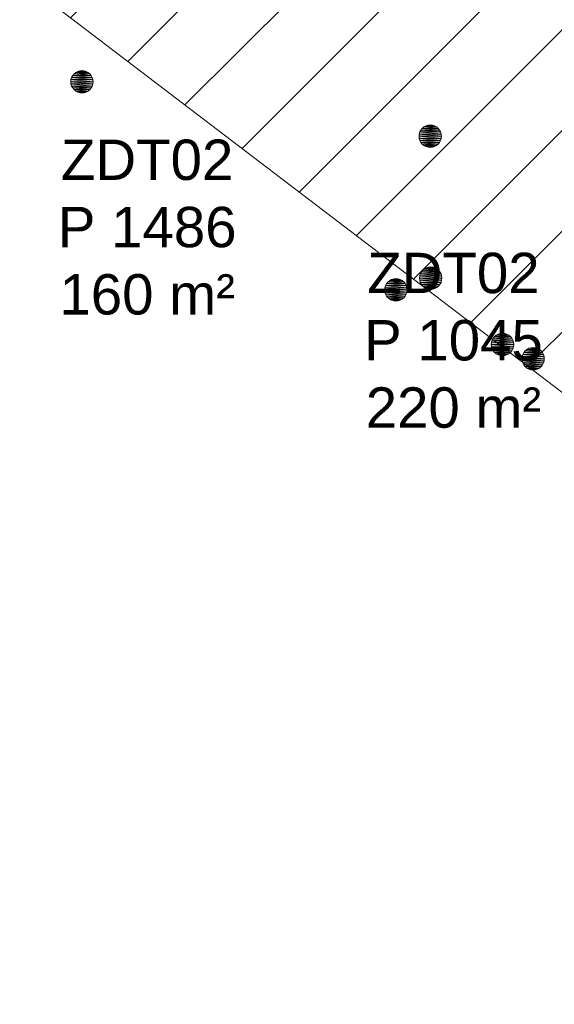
# Model space of a CAD drawing. Header units: metres. Extents: x 102852 to 106916, y 385458 to 392749.
# Tile 5 of 59: x 104783 to 104795, y 388085 to 388107. Entities that reach past the tile are written whole.
import ezdxf

# ---------------------------------------------------------------- set-up
doc = ezdxf.new("R2010")
doc.units = ezdxf.units.M
for name, color, linetype, lineweight in [('0-BEPLANTING', 14, 'Continuous', 30), ('B-WE-KG-GRENS-T18', 10, 'Continuous', 13), ('Bomen', 84, 'Continuous', 0), ('N-WE-IE-TERREINAFSCHEIDING_KUNSTMATIG_HEKWERK-G', 6, 'Continuous', 0), ('X-XX-AL-VERWIJZING-G', 7, 'Continuous', 13)]:
    doc.layers.add(name, color=color, linetype=linetype, lineweight=lineweight)
doc.styles.add('NLCS-ISO-T25', font='NLCS-ISO.ttf')

# ---------------------------------------------------------------- blocks, each defined once
blk = doc.blocks.new('kadata_1')
at = {"layer": 'B-WE-KG-GRENS-T18', "char_height": 0.9, "attachment_point": 5, "style": 'NLCS-ISO-T25'}
for s, insert in [('\\fArial|b0|i0|c00|p39;ZDT02\\PP 1486\\P160 m²', (104785.907, 388102.119)), ('\\fArial|b0|i0|c00|p39;ZDT02\\PP 1045\\P220 m²', (104792.735, 388099.595))]:
    blk.add_mtext(s, dxfattribs=dict(at, insert=insert))
blk = doc.blocks.new('kadata_2')
at = {"layer": 'B-WE-KG-GRENS-T18', "char_height": 0.9, "attachment_point": 5, "style": 'NLCS-ISO-T25'}
for s, insert in [('\\fArial|b0|i0|c00|p39;ZDT02\\PP 1486\\P160 m²', (104785.907, 388102.119)), ('\\fArial|b0|i0|c00|p39;ZDT02\\PP 1045\\P220 m²', (104792.735, 388099.595))]:
    blk.add_mtext(s, dxfattribs=dict(at, insert=insert))
blk = doc.blocks.new('MPOLYGON_289')
at = {"layer": 'Bomen', "flags": 128}
for points in [[(104791.986, 388104.245), (104791.972, 388104.198), (104792.462, 388104.198)], [(104792.009, 388104.288), (104791.986, 388104.245), (104792.448, 388104.245)], [(104791.986, 388104.245), (104792.448, 388104.245), (104792.462, 388104.198)], [(104792.04, 388104.326), (104792.009, 388104.288), (104792.425, 388104.288)], [(104792.009, 388104.288), (104792.425, 388104.288), (104792.448, 388104.245)], [(104792.078, 388104.357), (104792.04, 388104.326), (104792.394, 388104.326)], [(104792.04, 388104.326), (104792.394, 388104.326), (104792.425, 388104.288)], [(104792.121, 388104.38), (104792.078, 388104.357), (104792.356, 388104.357)], [(104792.078, 388104.357), (104792.356, 388104.357), (104792.394, 388104.326)], [(104792.168, 388104.395), (104792.121, 388104.38), (104792.312, 388104.38)], [(104792.121, 388104.38), (104792.312, 388104.38), (104792.356, 388104.357)], [(104792.217, 388104.399), (104792.168, 388104.395), (104792.266, 388104.395)], [(104792.168, 388104.395), (104792.266, 388104.395), (104792.312, 388104.38)], [(104791.972, 388104.198), (104791.967, 388104.149), (104792.467, 388104.149)], [(104791.967, 388104.149), (104791.972, 388104.101), (104792.462, 388104.101)], [(104791.967, 388104.149), (104792.467, 388104.149), (104792.462, 388104.101)], [(104791.972, 388104.198), (104792.462, 388104.198), (104792.467, 388104.149)], [(104791.972, 388104.101), (104791.986, 388104.054), (104792.448, 388104.054)], [(104791.972, 388104.101), (104792.462, 388104.101), (104792.448, 388104.054)], [(104791.986, 388104.054), (104792.009, 388104.011), (104792.425, 388104.011)], [(104791.986, 388104.054), (104792.448, 388104.054), (104792.425, 388104.011)], [(104792.009, 388104.011), (104792.04, 388103.973), (104792.394, 388103.973)], [(104792.009, 388104.011), (104792.425, 388104.011), (104792.394, 388103.973)], [(104792.04, 388103.973), (104792.078, 388103.942), (104792.356, 388103.942)], [(104792.04, 388103.973), (104792.394, 388103.973), (104792.356, 388103.942)], [(104792.078, 388103.942), (104792.121, 388103.918), (104792.312, 388103.918)], [(104792.078, 388103.942), (104792.356, 388103.942), (104792.312, 388103.918)], [(104792.121, 388103.918), (104792.168, 388103.904), (104792.266, 388103.904)], [(104792.121, 388103.918), (104792.312, 388103.918), (104792.266, 388103.904)], [(104792.168, 388103.904), (104792.266, 388103.904), (104792.217, 388103.899)]]:
    blk.add_lwpolyline(points, close=True, dxfattribs=at)
at = {"layer": 'Bomen', "color": 74, "true_color": 0x55aa00, "flags": 128}
for points in [[(104791.972, 388104.198), (104791.986, 388104.245)], [(104791.986, 388104.245), (104792.009, 388104.288)], [(104792.009, 388104.288), (104792.04, 388104.326)], [(104792.04, 388104.326), (104792.078, 388104.357)], [(104792.078, 388104.357), (104792.121, 388104.38)], [(104792.121, 388104.38), (104792.168, 388104.395)], [(104792.168, 388104.395), (104792.217, 388104.399)], [(104792.217, 388104.399), (104792.266, 388104.395)], [(104792.266, 388104.395), (104792.312, 388104.38)], [(104792.312, 388104.38), (104792.356, 388104.357)], [(104792.356, 388104.357), (104792.394, 388104.326)], [(104792.394, 388104.326), (104792.425, 388104.288)], [(104792.425, 388104.288), (104792.448, 388104.245)], [(104792.448, 388104.245), (104792.462, 388104.198)], [(104791.967, 388104.149), (104791.972, 388104.198)], [(104791.972, 388104.101), (104791.967, 388104.149)], [(104791.986, 388104.054), (104791.972, 388104.101)], [(104792.009, 388104.011), (104791.986, 388104.054)], [(104792.04, 388103.973), (104792.009, 388104.011)], [(104792.425, 388104.011), (104792.394, 388103.973)], [(104792.448, 388104.054), (104792.425, 388104.011)], [(104792.462, 388104.101), (104792.448, 388104.054)], [(104792.462, 388104.198), (104792.467, 388104.149)], [(104792.467, 388104.149), (104792.462, 388104.101)], [(104792.078, 388103.942), (104792.04, 388103.973)], [(104792.121, 388103.918), (104792.078, 388103.942)], [(104792.168, 388103.904), (104792.121, 388103.918)], [(104792.217, 388103.899), (104792.168, 388103.904)], [(104792.266, 388103.904), (104792.217, 388103.899)], [(104792.312, 388103.918), (104792.266, 388103.904)], [(104792.356, 388103.942), (104792.312, 388103.918)], [(104792.394, 388103.973), (104792.356, 388103.942)]]:
    blk.add_lwpolyline(points, dxfattribs=at)
at = {"layer": 'Bomen'}
for points in [[(104791.986, 388104.245), (104791.972, 388104.198), (104792.462, 388104.198)], [(104792.009, 388104.288), (104791.986, 388104.245), (104792.448, 388104.245)], [(104791.986, 388104.245), (104792.448, 388104.245), (104792.462, 388104.198)], [(104792.04, 388104.326), (104792.009, 388104.288), (104792.425, 388104.288)], [(104792.009, 388104.288), (104792.425, 388104.288), (104792.448, 388104.245)], [(104792.078, 388104.357), (104792.04, 388104.326), (104792.394, 388104.326)], [(104792.04, 388104.326), (104792.394, 388104.326), (104792.425, 388104.288)], [(104792.121, 388104.38), (104792.078, 388104.357), (104792.356, 388104.357)], [(104792.078, 388104.357), (104792.356, 388104.357), (104792.394, 388104.326)], [(104792.168, 388104.395), (104792.121, 388104.38), (104792.312, 388104.38)], [(104792.121, 388104.38), (104792.312, 388104.38), (104792.356, 388104.357)], [(104792.217, 388104.399), (104792.168, 388104.395), (104792.266, 388104.395)], [(104792.168, 388104.395), (104792.266, 388104.395), (104792.312, 388104.38)], [(104791.972, 388104.198), (104791.967, 388104.149), (104792.467, 388104.149)], [(104791.972, 388104.198), (104792.462, 388104.198), (104792.467, 388104.149)]]:
    blk.add_solid(points, dxfattribs=at)
at = {"layer": 'Bomen', "extrusion": (0, 0, -1)}
for points in [[(-104791.967, 388104.149), (-104791.972, 388104.101), (-104792.462, 388104.101)], [(-104791.967, 388104.149), (-104792.467, 388104.149), (-104792.462, 388104.101)], [(-104791.972, 388104.101), (-104791.986, 388104.054), (-104792.448, 388104.054)], [(-104791.972, 388104.101), (-104792.462, 388104.101), (-104792.448, 388104.054)], [(-104791.986, 388104.054), (-104792.009, 388104.011), (-104792.425, 388104.011)], [(-104791.986, 388104.054), (-104792.448, 388104.054), (-104792.425, 388104.011)], [(-104792.009, 388104.011), (-104792.04, 388103.973), (-104792.394, 388103.973)], [(-104792.009, 388104.011), (-104792.425, 388104.011), (-104792.394, 388103.973)], [(-104792.04, 388103.973), (-104792.078, 388103.942), (-104792.356, 388103.942)], [(-104792.04, 388103.973), (-104792.394, 388103.973), (-104792.356, 388103.942)], [(-104792.078, 388103.942), (-104792.121, 388103.918), (-104792.312, 388103.918)], [(-104792.078, 388103.942), (-104792.356, 388103.942), (-104792.312, 388103.918)], [(-104792.121, 388103.918), (-104792.168, 388103.904), (-104792.266, 388103.904)], [(-104792.121, 388103.918), (-104792.312, 388103.918), (-104792.266, 388103.904)], [(-104792.168, 388103.904), (-104792.266, 388103.904), (-104792.217, 388103.899)]]:
    blk.add_solid(points, dxfattribs=at)
blk = doc.blocks.new('MPOLYGON_429')
at = {"layer": 'Bomen', "flags": 128}
for points in [[(104794.372, 388099.398), (104794.335, 388099.367), (104794.688, 388099.367)], [(104794.416, 388099.421), (104794.372, 388099.398), (104794.65, 388099.398)], [(104794.372, 388099.398), (104794.65, 388099.398), (104794.688, 388099.367)], [(104794.463, 388099.435), (104794.416, 388099.421), (104794.607, 388099.421)], [(104794.416, 388099.421), (104794.607, 388099.421), (104794.65, 388099.398)], [(104794.511, 388099.44), (104794.463, 388099.435), (104794.56, 388099.435)], [(104794.463, 388099.435), (104794.56, 388099.435), (104794.607, 388099.421)], [(104794.266, 388099.239), (104794.261, 388099.19), (104794.761, 388099.19)], [(104794.261, 388099.19), (104794.266, 388099.141), (104794.757, 388099.141)], [(104794.261, 388099.19), (104794.761, 388099.19), (104794.757, 388099.141)], [(104794.28, 388099.286), (104794.266, 388099.239), (104794.757, 388099.239)], [(104794.266, 388099.239), (104794.757, 388099.239), (104794.761, 388099.19)], [(104794.303, 388099.329), (104794.28, 388099.286), (104794.742, 388099.286)], [(104794.28, 388099.286), (104794.742, 388099.286), (104794.757, 388099.239)], [(104794.335, 388099.367), (104794.303, 388099.329), (104794.719, 388099.329)], [(104794.303, 388099.329), (104794.719, 388099.329), (104794.742, 388099.286)], [(104794.335, 388099.367), (104794.688, 388099.367), (104794.719, 388099.329)], [(104794.266, 388099.141), (104794.28, 388099.094), (104794.742, 388099.094)], [(104794.266, 388099.141), (104794.757, 388099.141), (104794.742, 388099.094)], [(104794.28, 388099.094), (104794.303, 388099.051), (104794.719, 388099.051)], [(104794.28, 388099.094), (104794.742, 388099.094), (104794.719, 388099.051)], [(104794.303, 388099.051), (104794.335, 388099.013), (104794.688, 388099.013)], [(104794.303, 388099.051), (104794.719, 388099.051), (104794.688, 388099.013)], [(104794.335, 388099.013), (104794.372, 388098.982), (104794.65, 388098.982)], [(104794.335, 388099.013), (104794.688, 388099.013), (104794.65, 388098.982)], [(104794.372, 388098.982), (104794.416, 388098.959), (104794.607, 388098.959)], [(104794.372, 388098.982), (104794.65, 388098.982), (104794.607, 388098.959)], [(104794.416, 388098.959), (104794.463, 388098.945), (104794.56, 388098.945)], [(104794.416, 388098.959), (104794.607, 388098.959), (104794.56, 388098.945)], [(104794.463, 388098.945), (104794.56, 388098.945), (104794.511, 388098.94)]]:
    blk.add_lwpolyline(points, close=True, dxfattribs=at)
at = {"layer": 'Bomen', "color": 74, "true_color": 0x55aa00, "flags": 128}
for points in [[(104794.335, 388099.367), (104794.372, 388099.398)], [(104794.372, 388099.398), (104794.416, 388099.421)], [(104794.416, 388099.421), (104794.463, 388099.435)], [(104794.463, 388099.435), (104794.511, 388099.44)], [(104794.511, 388099.44), (104794.56, 388099.435)], [(104794.56, 388099.435), (104794.607, 388099.421)], [(104794.607, 388099.421), (104794.65, 388099.398)], [(104794.65, 388099.398), (104794.688, 388099.367)], [(104794.261, 388099.19), (104794.266, 388099.239)], [(104794.266, 388099.141), (104794.261, 388099.19)], [(104794.266, 388099.239), (104794.28, 388099.286)], [(104794.28, 388099.286), (104794.303, 388099.329)], [(104794.303, 388099.329), (104794.335, 388099.367)], [(104794.688, 388099.367), (104794.719, 388099.329)], [(104794.719, 388099.329), (104794.742, 388099.286)], [(104794.742, 388099.286), (104794.757, 388099.239)], [(104794.757, 388099.239), (104794.761, 388099.19)], [(104794.761, 388099.19), (104794.757, 388099.141)], [(104794.28, 388099.094), (104794.266, 388099.141)], [(104794.303, 388099.051), (104794.28, 388099.094)], [(104794.335, 388099.013), (104794.303, 388099.051)], [(104794.372, 388098.982), (104794.335, 388099.013)], [(104794.416, 388098.959), (104794.372, 388098.982)], [(104794.463, 388098.945), (104794.416, 388098.959)], [(104794.511, 388098.94), (104794.463, 388098.945)], [(104794.56, 388098.945), (104794.511, 388098.94)], [(104794.607, 388098.959), (104794.56, 388098.945)], [(104794.65, 388098.982), (104794.607, 388098.959)], [(104794.688, 388099.013), (104794.65, 388098.982)], [(104794.719, 388099.051), (104794.688, 388099.013)], [(104794.742, 388099.094), (104794.719, 388099.051)], [(104794.757, 388099.141), (104794.742, 388099.094)]]:
    blk.add_lwpolyline(points, dxfattribs=at)
at = {"layer": 'Bomen'}
for points in [[(104794.372, 388099.398), (104794.335, 388099.367), (104794.688, 388099.367)], [(104794.416, 388099.421), (104794.372, 388099.398), (104794.65, 388099.398)], [(104794.372, 388099.398), (104794.65, 388099.398), (104794.688, 388099.367)], [(104794.463, 388099.435), (104794.416, 388099.421), (104794.607, 388099.421)], [(104794.416, 388099.421), (104794.607, 388099.421), (104794.65, 388099.398)], [(104794.511, 388099.44), (104794.463, 388099.435), (104794.56, 388099.435)], [(104794.463, 388099.435), (104794.56, 388099.435), (104794.607, 388099.421)], [(104794.266, 388099.239), (104794.261, 388099.19), (104794.761, 388099.19)], [(104794.28, 388099.286), (104794.266, 388099.239), (104794.757, 388099.239)], [(104794.266, 388099.239), (104794.757, 388099.239), (104794.761, 388099.19)], [(104794.303, 388099.329), (104794.28, 388099.286), (104794.742, 388099.286)], [(104794.28, 388099.286), (104794.742, 388099.286), (104794.757, 388099.239)], [(104794.335, 388099.367), (104794.303, 388099.329), (104794.719, 388099.329)], [(104794.303, 388099.329), (104794.719, 388099.329), (104794.742, 388099.286)], [(104794.335, 388099.367), (104794.688, 388099.367), (104794.719, 388099.329)]]:
    blk.add_solid(points, dxfattribs=at)
at = {"layer": 'Bomen', "extrusion": (0, 0, -1)}
for points in [[(-104794.261, 388099.19), (-104794.266, 388099.141), (-104794.757, 388099.141)], [(-104794.261, 388099.19), (-104794.761, 388099.19), (-104794.757, 388099.141)], [(-104794.266, 388099.141), (-104794.28, 388099.094), (-104794.742, 388099.094)], [(-104794.266, 388099.141), (-104794.757, 388099.141), (-104794.742, 388099.094)], [(-104794.28, 388099.094), (-104794.303, 388099.051), (-104794.719, 388099.051)], [(-104794.28, 388099.094), (-104794.742, 388099.094), (-104794.719, 388099.051)], [(-104794.303, 388099.051), (-104794.335, 388099.013), (-104794.688, 388099.013)], [(-104794.303, 388099.051), (-104794.719, 388099.051), (-104794.688, 388099.013)], [(-104794.335, 388099.013), (-104794.372, 388098.982), (-104794.65, 388098.982)], [(-104794.335, 388099.013), (-104794.688, 388099.013), (-104794.65, 388098.982)], [(-104794.372, 388098.982), (-104794.416, 388098.959), (-104794.607, 388098.959)], [(-104794.372, 388098.982), (-104794.65, 388098.982), (-104794.607, 388098.959)], [(-104794.416, 388098.959), (-104794.463, 388098.945), (-104794.56, 388098.945)], [(-104794.416, 388098.959), (-104794.607, 388098.959), (-104794.56, 388098.945)], [(-104794.463, 388098.945), (-104794.56, 388098.945), (-104794.511, 388098.94)]]:
    blk.add_solid(points, dxfattribs=at)
blk = doc.blocks.new('MPOLYGON_431')
at = {"layer": 'Bomen', "flags": 128}
for points in [[(104793.597, 388099.603), (104793.583, 388099.556), (104794.073, 388099.556)], [(104793.62, 388099.646), (104793.597, 388099.603), (104794.059, 388099.603)], [(104793.597, 388099.603), (104794.059, 388099.603), (104794.073, 388099.556)], [(104793.651, 388099.684), (104793.62, 388099.646), (104794.036, 388099.646)], [(104793.62, 388099.646), (104794.036, 388099.646), (104794.059, 388099.603)], [(104793.689, 388099.715), (104793.651, 388099.684), (104794.005, 388099.684)], [(104793.651, 388099.684), (104794.005, 388099.684), (104794.036, 388099.646)], [(104793.733, 388099.738), (104793.689, 388099.715), (104793.967, 388099.715)], [(104793.689, 388099.715), (104793.967, 388099.715), (104794.005, 388099.684)], [(104793.779, 388099.752), (104793.733, 388099.738), (104793.924, 388099.738)], [(104793.733, 388099.738), (104793.924, 388099.738), (104793.967, 388099.715)], [(104793.828, 388099.757), (104793.779, 388099.752), (104793.877, 388099.752)], [(104793.779, 388099.752), (104793.877, 388099.752), (104793.924, 388099.738)], [(104793.583, 388099.556), (104793.578, 388099.507), (104794.078, 388099.507)], [(104793.578, 388099.507), (104793.583, 388099.458), (104794.073, 388099.458)], [(104793.578, 388099.507), (104794.078, 388099.507), (104794.073, 388099.458)], [(104793.583, 388099.556), (104794.073, 388099.556), (104794.078, 388099.507)], [(104793.583, 388099.458), (104793.597, 388099.412), (104794.059, 388099.412)], [(104793.583, 388099.458), (104794.073, 388099.458), (104794.059, 388099.412)], [(104793.597, 388099.412), (104793.62, 388099.368), (104794.036, 388099.368)], [(104793.597, 388099.412), (104794.059, 388099.412), (104794.036, 388099.368)], [(104793.62, 388099.368), (104793.651, 388099.33), (104794.005, 388099.33)], [(104793.62, 388099.368), (104794.036, 388099.368), (104794.005, 388099.33)], [(104793.651, 388099.33), (104793.689, 388099.299), (104793.967, 388099.299)], [(104793.651, 388099.33), (104794.005, 388099.33), (104793.967, 388099.299)], [(104793.689, 388099.299), (104793.733, 388099.276), (104793.924, 388099.276)], [(104793.689, 388099.299), (104793.967, 388099.299), (104793.924, 388099.276)], [(104793.733, 388099.276), (104793.779, 388099.262), (104793.877, 388099.262)], [(104793.733, 388099.276), (104793.924, 388099.276), (104793.877, 388099.262)], [(104793.779, 388099.262), (104793.877, 388099.262), (104793.828, 388099.257)]]:
    blk.add_lwpolyline(points, close=True, dxfattribs=at)
at = {"layer": 'Bomen', "color": 74, "true_color": 0x55aa00, "flags": 128}
for points in [[(104793.583, 388099.556), (104793.597, 388099.603)], [(104793.597, 388099.603), (104793.62, 388099.646)], [(104793.62, 388099.646), (104793.651, 388099.684)], [(104793.651, 388099.684), (104793.689, 388099.715)], [(104793.689, 388099.715), (104793.733, 388099.738)], [(104793.733, 388099.738), (104793.779, 388099.752)], [(104793.779, 388099.752), (104793.828, 388099.757)], [(104793.828, 388099.757), (104793.877, 388099.752)], [(104793.877, 388099.752), (104793.924, 388099.738)], [(104793.924, 388099.738), (104793.967, 388099.715)], [(104793.967, 388099.715), (104794.005, 388099.684)], [(104794.005, 388099.684), (104794.036, 388099.646)], [(104794.036, 388099.646), (104794.059, 388099.603)], [(104794.059, 388099.603), (104794.073, 388099.556)], [(104793.578, 388099.507), (104793.583, 388099.556)], [(104793.583, 388099.458), (104793.578, 388099.507)], [(104793.597, 388099.412), (104793.583, 388099.458)], [(104793.62, 388099.368), (104793.597, 388099.412)], [(104794.059, 388099.412), (104794.036, 388099.368)], [(104794.073, 388099.458), (104794.059, 388099.412)], [(104794.073, 388099.556), (104794.078, 388099.507)], [(104794.078, 388099.507), (104794.073, 388099.458)], [(104793.651, 388099.33), (104793.62, 388099.368)], [(104793.689, 388099.299), (104793.651, 388099.33)], [(104793.733, 388099.276), (104793.689, 388099.299)], [(104793.779, 388099.262), (104793.733, 388099.276)], [(104793.828, 388099.257), (104793.779, 388099.262)], [(104793.877, 388099.262), (104793.828, 388099.257)], [(104793.924, 388099.276), (104793.877, 388099.262)], [(104793.967, 388099.299), (104793.924, 388099.276)], [(104794.005, 388099.33), (104793.967, 388099.299)], [(104794.036, 388099.368), (104794.005, 388099.33)]]:
    blk.add_lwpolyline(points, dxfattribs=at)
at = {"layer": 'Bomen'}
for points in [[(104793.597, 388099.603), (104793.583, 388099.556), (104794.073, 388099.556)], [(104793.62, 388099.646), (104793.597, 388099.603), (104794.059, 388099.603)], [(104793.597, 388099.603), (104794.059, 388099.603), (104794.073, 388099.556)], [(104793.651, 388099.684), (104793.62, 388099.646), (104794.036, 388099.646)], [(104793.62, 388099.646), (104794.036, 388099.646), (104794.059, 388099.603)], [(104793.689, 388099.715), (104793.651, 388099.684), (104794.005, 388099.684)], [(104793.651, 388099.684), (104794.005, 388099.684), (104794.036, 388099.646)], [(104793.733, 388099.738), (104793.689, 388099.715), (104793.967, 388099.715)], [(104793.689, 388099.715), (104793.967, 388099.715), (104794.005, 388099.684)], [(104793.779, 388099.752), (104793.733, 388099.738), (104793.924, 388099.738)], [(104793.733, 388099.738), (104793.924, 388099.738), (104793.967, 388099.715)], [(104793.828, 388099.757), (104793.779, 388099.752), (104793.877, 388099.752)], [(104793.779, 388099.752), (104793.877, 388099.752), (104793.924, 388099.738)], [(104793.583, 388099.556), (104793.578, 388099.507), (104794.078, 388099.507)], [(104793.583, 388099.556), (104794.073, 388099.556), (104794.078, 388099.507)]]:
    blk.add_solid(points, dxfattribs=at)
at = {"layer": 'Bomen', "extrusion": (0, 0, -1)}
for points in [[(-104793.578, 388099.507), (-104793.583, 388099.458), (-104794.073, 388099.458)], [(-104793.578, 388099.507), (-104794.078, 388099.507), (-104794.073, 388099.458)], [(-104793.583, 388099.458), (-104793.597, 388099.412), (-104794.059, 388099.412)], [(-104793.583, 388099.458), (-104794.073, 388099.458), (-104794.059, 388099.412)], [(-104793.597, 388099.412), (-104793.62, 388099.368), (-104794.036, 388099.368)], [(-104793.597, 388099.412), (-104794.059, 388099.412), (-104794.036, 388099.368)], [(-104793.62, 388099.368), (-104793.651, 388099.33), (-104794.005, 388099.33)], [(-104793.62, 388099.368), (-104794.036, 388099.368), (-104794.005, 388099.33)], [(-104793.651, 388099.33), (-104793.689, 388099.299), (-104793.967, 388099.299)], [(-104793.651, 388099.33), (-104794.005, 388099.33), (-104793.967, 388099.299)], [(-104793.689, 388099.299), (-104793.733, 388099.276), (-104793.924, 388099.276)], [(-104793.689, 388099.299), (-104793.967, 388099.299), (-104793.924, 388099.276)], [(-104793.733, 388099.276), (-104793.779, 388099.262), (-104793.877, 388099.262)], [(-104793.733, 388099.276), (-104793.924, 388099.276), (-104793.877, 388099.262)], [(-104793.779, 388099.262), (-104793.877, 388099.262), (-104793.828, 388099.257)]]:
    blk.add_solid(points, dxfattribs=at)
blk = doc.blocks.new('MPOLYGON_448')
at = {"layer": 'Bomen', "flags": 128}
for points in [[(104792.05, 388101.163), (104792.019, 388101.125), (104792.435, 388101.125)], [(104792.088, 388101.194), (104792.05, 388101.163), (104792.404, 388101.163)], [(104792.05, 388101.163), (104792.404, 388101.163), (104792.435, 388101.125)], [(104792.131, 388101.217), (104792.088, 388101.194), (104792.366, 388101.194)], [(104792.088, 388101.194), (104792.366, 388101.194), (104792.404, 388101.163)], [(104792.178, 388101.232), (104792.131, 388101.217), (104792.323, 388101.217)], [(104792.131, 388101.217), (104792.323, 388101.217), (104792.366, 388101.194)], [(104792.227, 388101.236), (104792.178, 388101.232), (104792.276, 388101.232)], [(104792.178, 388101.232), (104792.276, 388101.232), (104792.323, 388101.217)], [(104791.982, 388101.035), (104791.977, 388100.986), (104792.477, 388100.986)], [(104791.977, 388100.986), (104791.982, 388100.938), (104792.472, 388100.938)], [(104791.977, 388100.986), (104792.477, 388100.986), (104792.472, 388100.938)], [(104791.996, 388101.082), (104791.982, 388101.035), (104792.472, 388101.035)], [(104791.982, 388101.035), (104792.472, 388101.035), (104792.477, 388100.986)], [(104791.982, 388100.938), (104791.996, 388100.891), (104792.458, 388100.891)], [(104791.982, 388100.938), (104792.472, 388100.938), (104792.458, 388100.891)], [(104792.019, 388101.125), (104791.996, 388101.082), (104792.458, 388101.082)], [(104791.996, 388101.082), (104792.458, 388101.082), (104792.472, 388101.035)], [(104792.019, 388101.125), (104792.435, 388101.125), (104792.458, 388101.082)], [(104791.996, 388100.891), (104792.019, 388100.847), (104792.435, 388100.847)], [(104791.996, 388100.891), (104792.458, 388100.891), (104792.435, 388100.847)], [(104792.019, 388100.847), (104792.05, 388100.81), (104792.404, 388100.81)], [(104792.019, 388100.847), (104792.435, 388100.847), (104792.404, 388100.81)], [(104792.05, 388100.81), (104792.088, 388100.779), (104792.366, 388100.779)], [(104792.05, 388100.81), (104792.404, 388100.81), (104792.366, 388100.779)], [(104792.088, 388100.779), (104792.131, 388100.755), (104792.323, 388100.755)], [(104792.088, 388100.779), (104792.366, 388100.779), (104792.323, 388100.755)], [(104792.131, 388100.755), (104792.178, 388100.741), (104792.276, 388100.741)], [(104792.131, 388100.755), (104792.323, 388100.755), (104792.276, 388100.741)], [(104792.178, 388100.741), (104792.276, 388100.741), (104792.227, 388100.736)]]:
    blk.add_lwpolyline(points, close=True, dxfattribs=at)
at = {"layer": 'Bomen', "color": 74, "true_color": 0x55aa00, "flags": 128}
for points in [[(104792.019, 388101.125), (104792.05, 388101.163)], [(104792.05, 388101.163), (104792.088, 388101.194)], [(104792.088, 388101.194), (104792.131, 388101.217)], [(104792.131, 388101.217), (104792.178, 388101.232)], [(104792.178, 388101.232), (104792.227, 388101.236)], [(104792.227, 388101.236), (104792.276, 388101.232)], [(104792.276, 388101.232), (104792.323, 388101.217)], [(104792.323, 388101.217), (104792.366, 388101.194)], [(104792.366, 388101.194), (104792.404, 388101.163)], [(104792.404, 388101.163), (104792.435, 388101.125)], [(104791.977, 388100.986), (104791.982, 388101.035)], [(104791.982, 388100.938), (104791.977, 388100.986)], [(104791.982, 388101.035), (104791.996, 388101.082)], [(104791.996, 388100.891), (104791.982, 388100.938)], [(104791.996, 388101.082), (104792.019, 388101.125)], [(104792.435, 388101.125), (104792.458, 388101.082)], [(104792.458, 388101.082), (104792.472, 388101.035)], [(104792.472, 388100.938), (104792.458, 388100.891)], [(104792.472, 388101.035), (104792.477, 388100.986)], [(104792.477, 388100.986), (104792.472, 388100.938)], [(104792.019, 388100.847), (104791.996, 388100.891)], [(104792.05, 388100.81), (104792.019, 388100.847)], [(104792.088, 388100.779), (104792.05, 388100.81)], [(104792.131, 388100.755), (104792.088, 388100.779)], [(104792.178, 388100.741), (104792.131, 388100.755)], [(104792.227, 388100.736), (104792.178, 388100.741)], [(104792.276, 388100.741), (104792.227, 388100.736)], [(104792.323, 388100.755), (104792.276, 388100.741)], [(104792.366, 388100.779), (104792.323, 388100.755)], [(104792.404, 388100.81), (104792.366, 388100.779)], [(104792.435, 388100.847), (104792.404, 388100.81)], [(104792.458, 388100.891), (104792.435, 388100.847)]]:
    blk.add_lwpolyline(points, dxfattribs=at)
at = {"layer": 'Bomen'}
for points in [[(104792.05, 388101.163), (104792.019, 388101.125), (104792.435, 388101.125)], [(104792.088, 388101.194), (104792.05, 388101.163), (104792.404, 388101.163)], [(104792.05, 388101.163), (104792.404, 388101.163), (104792.435, 388101.125)], [(104792.131, 388101.217), (104792.088, 388101.194), (104792.366, 388101.194)], [(104792.088, 388101.194), (104792.366, 388101.194), (104792.404, 388101.163)], [(104792.178, 388101.232), (104792.131, 388101.217), (104792.323, 388101.217)], [(104792.131, 388101.217), (104792.323, 388101.217), (104792.366, 388101.194)], [(104792.227, 388101.236), (104792.178, 388101.232), (104792.276, 388101.232)], [(104792.178, 388101.232), (104792.276, 388101.232), (104792.323, 388101.217)], [(104791.982, 388101.035), (104791.977, 388100.986), (104792.477, 388100.986)], [(104791.996, 388101.082), (104791.982, 388101.035), (104792.472, 388101.035)], [(104791.982, 388101.035), (104792.472, 388101.035), (104792.477, 388100.986)], [(104792.019, 388101.125), (104791.996, 388101.082), (104792.458, 388101.082)], [(104791.996, 388101.082), (104792.458, 388101.082), (104792.472, 388101.035)], [(104792.019, 388101.125), (104792.435, 388101.125), (104792.458, 388101.082)]]:
    blk.add_solid(points, dxfattribs=at)
at = {"layer": 'Bomen', "extrusion": (0, 0, -1)}
for points in [[(-104791.977, 388100.986), (-104791.982, 388100.938), (-104792.472, 388100.938)], [(-104791.977, 388100.986), (-104792.477, 388100.986), (-104792.472, 388100.938)], [(-104791.982, 388100.938), (-104791.996, 388100.891), (-104792.458, 388100.891)], [(-104791.982, 388100.938), (-104792.472, 388100.938), (-104792.458, 388100.891)], [(-104791.996, 388100.891), (-104792.019, 388100.847), (-104792.435, 388100.847)], [(-104791.996, 388100.891), (-104792.458, 388100.891), (-104792.435, 388100.847)], [(-104792.019, 388100.847), (-104792.05, 388100.81), (-104792.404, 388100.81)], [(-104792.019, 388100.847), (-104792.435, 388100.847), (-104792.404, 388100.81)], [(-104792.05, 388100.81), (-104792.088, 388100.779), (-104792.366, 388100.779)], [(-104792.05, 388100.81), (-104792.404, 388100.81), (-104792.366, 388100.779)], [(-104792.088, 388100.779), (-104792.131, 388100.755), (-104792.323, 388100.755)], [(-104792.088, 388100.779), (-104792.366, 388100.779), (-104792.323, 388100.755)], [(-104792.131, 388100.755), (-104792.178, 388100.741), (-104792.276, 388100.741)], [(-104792.131, 388100.755), (-104792.323, 388100.755), (-104792.276, 388100.741)], [(-104792.178, 388100.741), (-104792.276, 388100.741), (-104792.227, 388100.736)]]:
    blk.add_solid(points, dxfattribs=at)
blk = doc.blocks.new('MPOLYGON_455')
at = {"layer": 'Bomen', "flags": 128}
for points in [[(104791.314, 388100.932), (104791.276, 388100.901), (104791.629, 388100.901)], [(104791.357, 388100.955), (104791.314, 388100.932), (104791.591, 388100.932)], [(104791.314, 388100.932), (104791.591, 388100.932), (104791.629, 388100.901)], [(104791.404, 388100.969), (104791.357, 388100.955), (104791.548, 388100.955)], [(104791.357, 388100.955), (104791.548, 388100.955), (104791.591, 388100.932)], [(104791.453, 388100.974), (104791.404, 388100.969), (104791.501, 388100.969)], [(104791.404, 388100.969), (104791.501, 388100.969), (104791.548, 388100.955)], [(104791.207, 388100.773), (104791.203, 388100.724), (104791.703, 388100.724)], [(104791.203, 388100.724), (104791.207, 388100.675), (104791.698, 388100.675)], [(104791.203, 388100.724), (104791.703, 388100.724), (104791.698, 388100.675)], [(104791.222, 388100.82), (104791.207, 388100.773), (104791.698, 388100.773)], [(104791.207, 388100.773), (104791.698, 388100.773), (104791.703, 388100.724)], [(104791.245, 388100.863), (104791.222, 388100.82), (104791.683, 388100.82)], [(104791.222, 388100.82), (104791.683, 388100.82), (104791.698, 388100.773)], [(104791.276, 388100.901), (104791.245, 388100.863), (104791.66, 388100.863)], [(104791.245, 388100.863), (104791.66, 388100.863), (104791.683, 388100.82)], [(104791.276, 388100.901), (104791.629, 388100.901), (104791.66, 388100.863)], [(104791.207, 388100.675), (104791.222, 388100.628), (104791.683, 388100.628)], [(104791.207, 388100.675), (104791.698, 388100.675), (104791.683, 388100.628)], [(104791.222, 388100.628), (104791.245, 388100.585), (104791.66, 388100.585)], [(104791.222, 388100.628), (104791.683, 388100.628), (104791.66, 388100.585)], [(104791.245, 388100.585), (104791.276, 388100.547), (104791.629, 388100.547)], [(104791.245, 388100.585), (104791.66, 388100.585), (104791.629, 388100.547)], [(104791.276, 388100.547), (104791.314, 388100.516), (104791.591, 388100.516)], [(104791.276, 388100.547), (104791.629, 388100.547), (104791.591, 388100.516)], [(104791.314, 388100.516), (104791.357, 388100.493), (104791.548, 388100.493)], [(104791.314, 388100.516), (104791.591, 388100.516), (104791.548, 388100.493)], [(104791.357, 388100.493), (104791.404, 388100.479), (104791.501, 388100.479)], [(104791.357, 388100.493), (104791.548, 388100.493), (104791.501, 388100.479)], [(104791.404, 388100.479), (104791.501, 388100.479), (104791.453, 388100.474)]]:
    blk.add_lwpolyline(points, close=True, dxfattribs=at)
at = {"layer": 'Bomen', "color": 74, "true_color": 0x55aa00, "flags": 128}
for points in [[(104791.276, 388100.901), (104791.314, 388100.932)], [(104791.314, 388100.932), (104791.357, 388100.955)], [(104791.357, 388100.955), (104791.404, 388100.969)], [(104791.404, 388100.969), (104791.453, 388100.974)], [(104791.453, 388100.974), (104791.501, 388100.969)], [(104791.501, 388100.969), (104791.548, 388100.955)], [(104791.548, 388100.955), (104791.591, 388100.932)], [(104791.591, 388100.932), (104791.629, 388100.901)], [(104791.203, 388100.724), (104791.207, 388100.773)], [(104791.207, 388100.675), (104791.203, 388100.724)], [(104791.207, 388100.773), (104791.222, 388100.82)], [(104791.222, 388100.82), (104791.245, 388100.863)], [(104791.245, 388100.863), (104791.276, 388100.901)], [(104791.629, 388100.901), (104791.66, 388100.863)], [(104791.66, 388100.863), (104791.683, 388100.82)], [(104791.683, 388100.82), (104791.698, 388100.773)], [(104791.698, 388100.773), (104791.703, 388100.724)], [(104791.703, 388100.724), (104791.698, 388100.675)], [(104791.222, 388100.628), (104791.207, 388100.675)], [(104791.245, 388100.585), (104791.222, 388100.628)], [(104791.276, 388100.547), (104791.245, 388100.585)], [(104791.314, 388100.516), (104791.276, 388100.547)], [(104791.357, 388100.493), (104791.314, 388100.516)], [(104791.404, 388100.479), (104791.357, 388100.493)], [(104791.453, 388100.474), (104791.404, 388100.479)], [(104791.501, 388100.479), (104791.453, 388100.474)], [(104791.548, 388100.493), (104791.501, 388100.479)], [(104791.591, 388100.516), (104791.548, 388100.493)], [(104791.629, 388100.547), (104791.591, 388100.516)], [(104791.66, 388100.585), (104791.629, 388100.547)], [(104791.683, 388100.628), (104791.66, 388100.585)], [(104791.698, 388100.675), (104791.683, 388100.628)]]:
    blk.add_lwpolyline(points, dxfattribs=at)
at = {"layer": 'Bomen'}
for points in [[(104791.314, 388100.932), (104791.276, 388100.901), (104791.629, 388100.901)], [(104791.357, 388100.955), (104791.314, 388100.932), (104791.591, 388100.932)], [(104791.314, 388100.932), (104791.591, 388100.932), (104791.629, 388100.901)], [(104791.404, 388100.969), (104791.357, 388100.955), (104791.548, 388100.955)], [(104791.357, 388100.955), (104791.548, 388100.955), (104791.591, 388100.932)], [(104791.453, 388100.974), (104791.404, 388100.969), (104791.501, 388100.969)], [(104791.404, 388100.969), (104791.501, 388100.969), (104791.548, 388100.955)], [(104791.207, 388100.773), (104791.203, 388100.724), (104791.703, 388100.724)], [(104791.222, 388100.82), (104791.207, 388100.773), (104791.698, 388100.773)], [(104791.207, 388100.773), (104791.698, 388100.773), (104791.703, 388100.724)], [(104791.245, 388100.863), (104791.222, 388100.82), (104791.683, 388100.82)], [(104791.222, 388100.82), (104791.683, 388100.82), (104791.698, 388100.773)], [(104791.276, 388100.901), (104791.245, 388100.863), (104791.66, 388100.863)], [(104791.245, 388100.863), (104791.66, 388100.863), (104791.683, 388100.82)], [(104791.276, 388100.901), (104791.629, 388100.901), (104791.66, 388100.863)]]:
    blk.add_solid(points, dxfattribs=at)
at = {"layer": 'Bomen', "extrusion": (0, 0, -1)}
for points in [[(-104791.203, 388100.724), (-104791.207, 388100.675), (-104791.698, 388100.675)], [(-104791.203, 388100.724), (-104791.703, 388100.724), (-104791.698, 388100.675)], [(-104791.207, 388100.675), (-104791.222, 388100.628), (-104791.683, 388100.628)], [(-104791.207, 388100.675), (-104791.698, 388100.675), (-104791.683, 388100.628)], [(-104791.222, 388100.628), (-104791.245, 388100.585), (-104791.66, 388100.585)], [(-104791.222, 388100.628), (-104791.683, 388100.628), (-104791.66, 388100.585)], [(-104791.245, 388100.585), (-104791.276, 388100.547), (-104791.629, 388100.547)], [(-104791.245, 388100.585), (-104791.66, 388100.585), (-104791.629, 388100.547)], [(-104791.276, 388100.547), (-104791.314, 388100.516), (-104791.591, 388100.516)], [(-104791.276, 388100.547), (-104791.629, 388100.547), (-104791.591, 388100.516)], [(-104791.314, 388100.516), (-104791.357, 388100.493), (-104791.548, 388100.493)], [(-104791.314, 388100.516), (-104791.591, 388100.516), (-104791.548, 388100.493)], [(-104791.357, 388100.493), (-104791.404, 388100.479), (-104791.501, 388100.479)], [(-104791.357, 388100.493), (-104791.548, 388100.493), (-104791.501, 388100.479)], [(-104791.404, 388100.479), (-104791.501, 388100.479), (-104791.453, 388100.474)]]:
    blk.add_solid(points, dxfattribs=at)
blk = doc.blocks.new('MPOLYGON_459')
at = {"layer": 'Bomen', "flags": 128}
for points in [[(104784.277, 388105.542), (104784.246, 388105.504), (104784.661, 388105.504)], [(104784.315, 388105.573), (104784.277, 388105.542), (104784.63, 388105.542)], [(104784.277, 388105.542), (104784.63, 388105.542), (104784.661, 388105.504)], [(104784.358, 388105.596), (104784.315, 388105.573), (104784.592, 388105.573)], [(104784.315, 388105.573), (104784.592, 388105.573), (104784.63, 388105.542)], [(104784.405, 388105.611), (104784.358, 388105.596), (104784.549, 388105.596)], [(104784.358, 388105.596), (104784.549, 388105.596), (104784.592, 388105.573)], [(104784.453, 388105.615), (104784.405, 388105.611), (104784.502, 388105.611)], [(104784.405, 388105.611), (104784.502, 388105.611), (104784.549, 388105.596)], [(104784.208, 388105.414), (104784.203, 388105.365), (104784.703, 388105.365)], [(104784.203, 388105.365), (104784.208, 388105.317), (104784.699, 388105.317)], [(104784.203, 388105.365), (104784.703, 388105.365), (104784.699, 388105.317)], [(104784.222, 388105.461), (104784.208, 388105.414), (104784.699, 388105.414)], [(104784.208, 388105.414), (104784.699, 388105.414), (104784.703, 388105.365)], [(104784.208, 388105.317), (104784.222, 388105.27), (104784.684, 388105.27)], [(104784.208, 388105.317), (104784.699, 388105.317), (104784.684, 388105.27)], [(104784.246, 388105.504), (104784.222, 388105.461), (104784.684, 388105.461)], [(104784.222, 388105.461), (104784.684, 388105.461), (104784.699, 388105.414)], [(104784.246, 388105.504), (104784.661, 388105.504), (104784.684, 388105.461)], [(104784.222, 388105.27), (104784.246, 388105.227), (104784.661, 388105.227)], [(104784.222, 388105.27), (104784.684, 388105.27), (104784.661, 388105.227)], [(104784.246, 388105.227), (104784.277, 388105.189), (104784.63, 388105.189)], [(104784.246, 388105.227), (104784.661, 388105.227), (104784.63, 388105.189)], [(104784.277, 388105.189), (104784.315, 388105.158), (104784.592, 388105.158)], [(104784.277, 388105.189), (104784.63, 388105.189), (104784.592, 388105.158)], [(104784.315, 388105.158), (104784.358, 388105.134), (104784.549, 388105.134)], [(104784.315, 388105.158), (104784.592, 388105.158), (104784.549, 388105.134)], [(104784.358, 388105.134), (104784.405, 388105.12), (104784.502, 388105.12)], [(104784.358, 388105.134), (104784.549, 388105.134), (104784.502, 388105.12)], [(104784.405, 388105.12), (104784.502, 388105.12), (104784.453, 388105.115)]]:
    blk.add_lwpolyline(points, close=True, dxfattribs=at)
at = {"layer": 'Bomen', "color": 74, "true_color": 0x55aa00, "flags": 128}
for points in [[(104784.246, 388105.504), (104784.277, 388105.542)], [(104784.277, 388105.542), (104784.315, 388105.573)], [(104784.315, 388105.573), (104784.358, 388105.596)], [(104784.358, 388105.596), (104784.405, 388105.611)], [(104784.405, 388105.611), (104784.453, 388105.615)], [(104784.453, 388105.615), (104784.502, 388105.611)], [(104784.502, 388105.611), (104784.549, 388105.596)], [(104784.549, 388105.596), (104784.592, 388105.573)], [(104784.592, 388105.573), (104784.63, 388105.542)], [(104784.63, 388105.542), (104784.661, 388105.504)], [(104784.203, 388105.365), (104784.208, 388105.414)], [(104784.208, 388105.317), (104784.203, 388105.365)], [(104784.208, 388105.414), (104784.222, 388105.461)], [(104784.222, 388105.27), (104784.208, 388105.317)], [(104784.222, 388105.461), (104784.246, 388105.504)], [(104784.661, 388105.504), (104784.684, 388105.461)], [(104784.684, 388105.461), (104784.699, 388105.414)], [(104784.699, 388105.317), (104784.684, 388105.27)], [(104784.699, 388105.414), (104784.703, 388105.365)], [(104784.703, 388105.365), (104784.699, 388105.317)], [(104784.246, 388105.227), (104784.222, 388105.27)], [(104784.277, 388105.189), (104784.246, 388105.227)], [(104784.315, 388105.158), (104784.277, 388105.189)], [(104784.358, 388105.134), (104784.315, 388105.158)], [(104784.405, 388105.12), (104784.358, 388105.134)], [(104784.453, 388105.115), (104784.405, 388105.12)], [(104784.502, 388105.12), (104784.453, 388105.115)], [(104784.549, 388105.134), (104784.502, 388105.12)], [(104784.592, 388105.158), (104784.549, 388105.134)], [(104784.63, 388105.189), (104784.592, 388105.158)], [(104784.661, 388105.227), (104784.63, 388105.189)], [(104784.684, 388105.27), (104784.661, 388105.227)]]:
    blk.add_lwpolyline(points, dxfattribs=at)
at = {"layer": 'Bomen'}
for points in [[(104784.277, 388105.542), (104784.246, 388105.504), (104784.661, 388105.504)], [(104784.315, 388105.573), (104784.277, 388105.542), (104784.63, 388105.542)], [(104784.277, 388105.542), (104784.63, 388105.542), (104784.661, 388105.504)], [(104784.358, 388105.596), (104784.315, 388105.573), (104784.592, 388105.573)], [(104784.315, 388105.573), (104784.592, 388105.573), (104784.63, 388105.542)], [(104784.405, 388105.611), (104784.358, 388105.596), (104784.549, 388105.596)], [(104784.358, 388105.596), (104784.549, 388105.596), (104784.592, 388105.573)], [(104784.453, 388105.615), (104784.405, 388105.611), (104784.502, 388105.611)], [(104784.405, 388105.611), (104784.502, 388105.611), (104784.549, 388105.596)], [(104784.208, 388105.414), (104784.203, 388105.365), (104784.703, 388105.365)], [(104784.222, 388105.461), (104784.208, 388105.414), (104784.699, 388105.414)], [(104784.208, 388105.414), (104784.699, 388105.414), (104784.703, 388105.365)], [(104784.246, 388105.504), (104784.222, 388105.461), (104784.684, 388105.461)], [(104784.222, 388105.461), (104784.684, 388105.461), (104784.699, 388105.414)], [(104784.246, 388105.504), (104784.661, 388105.504), (104784.684, 388105.461)]]:
    blk.add_solid(points, dxfattribs=at)
at = {"layer": 'Bomen', "extrusion": (0, 0, -1)}
for points in [[(-104784.203, 388105.365), (-104784.208, 388105.317), (-104784.699, 388105.317)], [(-104784.203, 388105.365), (-104784.703, 388105.365), (-104784.699, 388105.317)], [(-104784.208, 388105.317), (-104784.222, 388105.27), (-104784.684, 388105.27)], [(-104784.208, 388105.317), (-104784.699, 388105.317), (-104784.684, 388105.27)], [(-104784.222, 388105.27), (-104784.246, 388105.227), (-104784.661, 388105.227)], [(-104784.222, 388105.27), (-104784.684, 388105.27), (-104784.661, 388105.227)], [(-104784.246, 388105.227), (-104784.277, 388105.189), (-104784.63, 388105.189)], [(-104784.246, 388105.227), (-104784.661, 388105.227), (-104784.63, 388105.189)], [(-104784.277, 388105.189), (-104784.315, 388105.158), (-104784.592, 388105.158)], [(-104784.277, 388105.189), (-104784.63, 388105.189), (-104784.592, 388105.158)], [(-104784.315, 388105.158), (-104784.358, 388105.134), (-104784.549, 388105.134)], [(-104784.315, 388105.158), (-104784.592, 388105.158), (-104784.549, 388105.134)], [(-104784.358, 388105.134), (-104784.405, 388105.12), (-104784.502, 388105.12)], [(-104784.358, 388105.134), (-104784.549, 388105.134), (-104784.502, 388105.12)], [(-104784.405, 388105.12), (-104784.502, 388105.12), (-104784.453, 388105.115)]]:
    blk.add_solid(points, dxfattribs=at)

msp = doc.modelspace()

# ---------------------------------------------------------------- hatches: boundary and pattern name
at = {"layer": '0-BEPLANTING', "ltscale": 0.2}
h = msp.add_hatch(dxfattribs=at)
h.set_pattern_fill('ANSI31', color=256, scale=0.1, pattern_type=2)
h.set_pattern_definition([(45, (0, 0), (-1.122532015, 1.122532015), [])])
h.paths.add_polyline_path([(104756.061, 388149.255), (104772.452, 388186.635), (104770.991, 388190.278), (104765.813, 388181.578), (104756.879, 388165.625), (104748.388, 388147.694), (104744.305, 388139.441), (104744.179, 388137.425), (104748.207, 388132.687), (104779.509, 388110.364), (104819.499, 388079.894), (104841.893, 388065.736), (104865.992, 388047.75), (104883.867, 388034.454), (104885.839, 388036.683), (104878.954, 388042.122), (104849.673, 388065.807), (104846.642, 388068.678), (104828.04, 388085.226), (104813.14, 388098.382), (104795.78, 388113.676), (104789.967, 388118.795), (104781.29, 388126.529), (104755.997, 388149.117)])

# ---------------------------------------------------------------- linework, layer by layer
at = {"layer": 'N-WE-IE-TERREINAFSCHEIDING_KUNSTMATIG_HEKWERK-G', "flags": 128}
msp.add_lwpolyline([(104948.592, 388103.852), (104938.777, 388092.503), (104936.802, 388094.222), (104916.509, 388071.358), (104915.085, 388069.741), (104883.867, 388034.454), (104865.992, 388047.75), (104841.893, 388065.736), (104819.499, 388079.894), (104779.509, 388110.364), (104748.207, 388132.687)], dxfattribs=at)

# ---------------------------------------------------------------- block references
at = {"layer": 'Bomen', "rotation": 360}
for name in ['MPOLYGON_459', 'MPOLYGON_289', 'MPOLYGON_448', 'MPOLYGON_455', 'MPOLYGON_431', 'MPOLYGON_429']:
    msp.add_blockref(name, (0, 0, 0.134), dxfattribs=at)
at = {"layer": 'X-XX-AL-VERWIJZING-G', "rotation": 360}
for name in ['kadata_1', 'kadata_2']:
    msp.add_blockref(name, (0, 0), dxfattribs=at)

doc.saveas('drawing.dxf')
